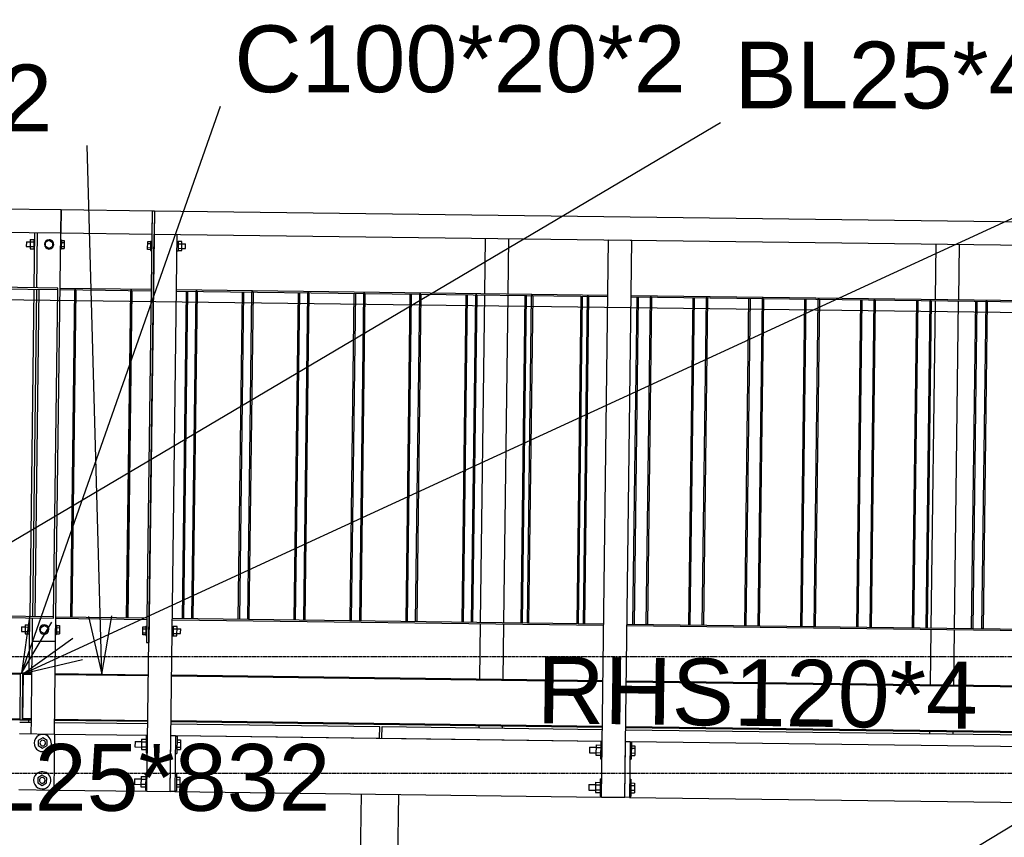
# Model space of a CAD drawing. Header units: millimetres. Extents: x -32861 to 254386, y 0 to 15445.
# Tile 19 of 67: x 120087 to 122199, y 9737 to 11491. Entities that reach past the tile are written whole.
import ezdxf

# ---------------------------------------------------------------- set-up
doc = ezdxf.new("R2010")
doc.units = ezdxf.units.MM
doc.linetypes.add('DXK_LINE_DOT3', pattern=[5.9187, 2.979, -0.9799, 0.9799, -0.9799])
doc.styles.add('Arial', font='ARIAL.TTF', dxfattribs={"height": 0.2})

# ---------------------------------------------------------------- blocks, each defined once
blk = doc.blocks.new('Bolt-53140 - 19489')
at = {"color": 7}
for p, q in [((120350.9, 10171.4), (120351.1, 10188.7)), ((120351.1, 10188.7), (120357.5, 10188.7)), ((120351.1, 10184.4), (120357.5, 10184.3)), ((120357.5, 10190), (120357.3, 10170)), ((120357.5, 10190), (120359.5, 10190)), ((120414.5, 10189.3), (120416.5, 10189.2)), ((120416.5, 10189.2), (120416.3, 10169.3)), ((120424.5, 10189), (120416.5, 10189.1)), ((120416.5, 10184.2), (120424.5, 10184.1)), ((120424.3, 10169.3), (120424.5, 10189)), ((120424.5, 10184.1), (120432.5, 10184)), ((120432.3, 10174.7), (120432.5, 10184)), ((120357.3, 10171.3), (120350.9, 10171.4)), ((120351, 10175.8), (120357.4, 10175.7)), ((120357.3, 10170), (120359.3, 10170)), ((120414.3, 10169.3), (120416.3, 10169.3)), ((120416.3, 10174.3), (120424.3, 10174.2)), ((120416.3, 10169.4), (120424.3, 10169.3)), ((120424.3, 10174.1), (120432.3, 10174)), ((120432.3, 10174), (120432.3, 10174.7))]:
    blk.add_line(p, q, dxfattribs=at)
blk = doc.blocks.new('Part-53238 - 19489')
at = {"color": 7}
for p, q in [((120556, 10205), (120564.9, 10906.9)), ((120559, 10204.9), (120567.9, 10906.9))]:
    blk.add_line(p, q, dxfattribs=at)
blk = doc.blocks.new('Part-19653 - 19489')
at = {"color": 7}
for p, q in [((120864.1, 9949.5), (120864.4, 9974.5)), ((120864.4, 9974.5), (121336.8, 9968.5)), ((120864.1, 9949.5), (121336.5, 9943.5)), ((121386.8, 9967.9), (122311.7, 9956.1)), ((122361.7, 9955.5), (122469.3, 9954.1)), ((122469, 9929.1), (122469.3, 9954.1)), ((121396.5, 9942.8), (122311.4, 9931.1)), ((122371.4, 9930.4), (122469, 9929.1))]:
    blk.add_line(p, q, dxfattribs=at)
blk = doc.blocks.new('Part-54266 - 19489')
at = {"color": 7}
for p, q in [((120324.6, 10910), (120315.7, 10208)), ((120327.6, 10909.9), (120318.7, 10208)), ((120327.6, 10909.9), (120324.6, 10910)), ((120318.7, 10208), (120315.7, 10208))]:
    blk.add_line(p, q, dxfattribs=at)
blk = doc.blocks.new('Part-53230 - 19489')
at = {"color": 7}
for p, q in [((121522.6, 10192.7), (121531.5, 10894.6)), ((121525.6, 10192.6), (121534.5, 10894.6))]:
    blk.add_line(p, q, dxfattribs=at)
blk = doc.blocks.new('Part-53237 - 19489')
at = {"color": 7}
for p, q in [((120676, 10203.5), (120684.9, 10905.4)), ((120679, 10203.4), (120687.9, 10905.4))]:
    blk.add_line(p, q, dxfattribs=at)
blk = doc.blocks.new('Part-54209 - 19489')
at = {"color": 7}
for p, q in [((119931, 11086.5), (119930.4, 11036.5)), ((119931, 11086.5), (120176, 11083.4)), ((120176, 11083.4), (120175.3, 11033.4)), ((119930.4, 11036.5), (120175.3, 11033.4))]:
    blk.add_line(p, q, dxfattribs=at)
blk = doc.blocks.new('Part-19684 - 19489')
at = {"color": 7}
for p, q in [((119254.3, 9970), (119254.6, 9995)), ((119254.6, 9995), (119255.1, 9995)), ((120087, 9984.4), (120112, 9984.1)), ((120162, 9983.5), (120361.9, 9980.9)), ((120411.9, 9980.3), (120859.4, 9974.6)), ((120859.1, 9949.6), (120859.4, 9974.6)), ((120161.7, 9958.5), (120361.6, 9955.9)), ((120421.6, 9955.2), (120859.1, 9949.6))]:
    blk.add_line(p, q, dxfattribs=at)
blk = doc.blocks.new('Part-53231 - 19489')
at = {"color": 7}
for p, q in [((121402.6, 10194.2), (121411.5, 10896.2)), ((121405.6, 10194.2), (121414.5, 10896.1))]:
    blk.add_line(p, q, dxfattribs=at)
blk = doc.blocks.new('Part-53225 - 19489')
at = {"color": 7}
for p, q in [((122129.2, 10185), (122138.2, 10886.9)), ((122132.2, 10184.9), (122141.2, 10886.9))]:
    blk.add_line(p, q, dxfattribs=at)
blk = doc.blocks.new('Part-21098 - 19489')
at = {"color": 7}
for p, q in [((119291.1, 9837), (119291.2, 9848.5)), ((119424.2, 9846.8), (119291.2, 9848.5)), ((120808.1, 8962.7), (119424.2, 9846.8)), ((119291.1, 9837), (120674.9, 8952.9)), ((120807.9, 8951.2), (120808.1, 8962.7)), ((120674.9, 8952.9), (120807.9, 8951.2))]:
    blk.add_line(p, q, dxfattribs=at)
blk = doc.blocks.new('Part-54182 - 19489')
at = {"color": 7}
for p, q in [((119928.8, 10915), (120168.8, 10912)), ((120168.8, 10915), (119928.9, 10918)), ((120168.8, 10912), (120168.8, 10915))]:
    blk.add_line(p, q, dxfattribs=at)
blk = doc.blocks.new('Part-53239 - 19489')
at = {"color": 7}
for p, q in [((120436, 10206.5), (120444.9, 10908.4)), ((120439, 10206.5), (120447.9, 10908.4))]:
    blk.add_line(p, q, dxfattribs=at)
blk = doc.blocks.new('Part-54278 - 19489')
at = {"color": 7}
for p, q in [((120176, 11083.4), (120370.9, 11080.9)), ((120370.9, 11080.9), (120370.2, 11030.9)), ((120175.3, 11033.4), (120370.2, 11030.9))]:
    blk.add_line(p, q, dxfattribs=at)
blk = doc.blocks.new('Part-54265 - 19489')
at = {"color": 7}
for p, q in [((120204.6, 10911.5), (120195.7, 10209.6)), ((120207.6, 10911.5), (120198.7, 10209.5)), ((120207.6, 10911.5), (120204.6, 10911.5)), ((120198.7, 10209.5), (120195.7, 10209.6))]:
    blk.add_line(p, q, dxfattribs=at)
blk = doc.blocks.new('Part-53881 - 19489')
at = {"color": 7}
for p, q in [((120093.3, 10089.3), (120092.1, 9989.4)), ((120113.3, 10089.1), (120093.3, 10089.3)), ((120094.1, 9991.3), (120095.3, 10087.3)), ((120095.3, 10087.3), (120113.3, 10087.1)), ((120113.3, 10087.1), (120113.3, 10089.1)), ((120112.1, 9991.1), (120094.1, 9991.3)), ((120112.1, 9989.1), (120112.1, 9991.1)), ((120092.1, 9989.4), (120112.1, 9989.1))]:
    blk.add_line(p, q, dxfattribs=at)
blk = doc.blocks.new('Part-53151 - 19489')
at = {"color": 7}
for p, q in [((120118.1, 10915.6), (120119.6, 11034.1)), ((120109.2, 10210.7), (120118.1, 10912.6)), ((120107.6, 10089.2), (120109.1, 10207.7)), ((120106.3, 9984.2), (120106.3, 9989.2))]:
    blk.add_line(p, q, dxfattribs=at)
blk = doc.blocks.new('Part-20259 - 19489')
at = {"color": 7}
for p, q in [((120161.7, 9958.5), (120361.6, 9955.9)), ((120421.6, 9955.2), (121336.5, 9943.5)), ((121396.5, 9942.8), (122311.4, 9931.1)), ((120160.2, 9838.5), (120360, 9835.9)), ((120420, 9835.2), (121335, 9823.5)), ((121395, 9822.8), (122309.9, 9811.1))]:
    blk.add_line(p, q, dxfattribs=at)
blk = doc.blocks.new('GridLine-21671 - 19489')
at = {"color": 6, "linetype": 'DXK_LINE_DOT3'}
blk.add_line((107475.6, 10125), (131043.5, 10125), dxfattribs=at)
blk = doc.blocks.new('Part-53054 - 19489')
at = {"color": 7}
for p, q in [((120360, 9835.9), (120375.2, 11030.8)), ((120375.2, 11030.8), (120425.2, 11030.2)), ((120410, 9835.3), (120425.2, 11030.2)), ((120360, 9835.9), (120410, 9835.3))]:
    blk.add_line(p, q, dxfattribs=at)
blk = doc.blocks.new('Part-54264 - 19489')
at = {"color": 7}
for p, q in [((120164.8, 10206.9), (120359.7, 10204.5)), ((120164.9, 10209.9), (120359.8, 10207.5))]:
    blk.add_line(p, q, dxfattribs=at)
blk = doc.blocks.new('Part-53090 - 19489')
at = {"color": 7}
for p, q in [((120704.6, 10905.1), (120695.7, 10203.2)), ((120707.6, 10905.1), (120698.7, 10203.2)), ((120707.6, 10905.1), (120704.6, 10905.1)), ((120698.7, 10203.2), (120695.7, 10203.2))]:
    blk.add_line(p, q, dxfattribs=at)
blk = doc.blocks.new('Part-20450 - 19489')
at = {"color": 7}
for p, q in [((120808.9, 8950.2), (120820.1, 9830.1)), ((120888.9, 8949.1), (120900.1, 9829.1))]:
    blk.add_line(p, q, dxfattribs=at)
blk = doc.blocks.new('Part-53091 - 19489')
at = {"color": 7}
for p, q in [((120824.6, 10903.6), (120815.7, 10201.7)), ((120827.6, 10903.6), (120818.7, 10201.6)), ((120827.6, 10903.6), (120824.6, 10903.6)), ((120818.7, 10201.6), (120815.7, 10201.7))]:
    blk.add_line(p, q, dxfattribs=at)
blk = doc.blocks.new('Part-21104 - 19489')
at = {"color": 7}
for p, q in [((122295.9, 9810.3), (120890.1, 8961.7)), ((122429, 9808.6), (122295.9, 9810.3)), ((122428.8, 9797.1), (122429, 9808.6)), ((121022.9, 8948.4), (122428.8, 9797.1)), ((120890.1, 8961.7), (120889.9, 8950.1)), ((120889.9, 8950.1), (121022.9, 8948.4))]:
    blk.add_line(p, q, dxfattribs=at)
blk = doc.blocks.new('Part-53093 - 19489')
at = {"color": 7}
for p, q in [((121064.6, 10900.6), (121055.7, 10198.6)), ((121067.6, 10900.5), (121058.7, 10198.6)), ((121067.6, 10900.5), (121064.6, 10900.6)), ((121058.7, 10198.6), (121055.7, 10198.6))]:
    blk.add_line(p, q, dxfattribs=at)
blk = doc.blocks.new('Part-53094 - 19489')
at = {"color": 7}
for p, q in [((121184.6, 10899), (121175.6, 10197.1)), ((121187.6, 10899), (121184.6, 10899)), ((121187.6, 10899), (121178.6, 10197.1)), ((121178.6, 10197.1), (121175.6, 10197.1))]:
    blk.add_line(p, q, dxfattribs=at)
blk = doc.blocks.new('Part-53139 - 19489')
at = {"color": 7}
for p, q in [((120370.9, 11080.9), (120359.1, 10155)), ((120375.9, 11080.8), (120364.1, 10154.9)), ((120370.9, 11080.9), (120375.9, 11080.8)), ((120359.1, 10155), (120364.1, 10154.9))]:
    blk.add_line(p, q, dxfattribs=at)
blk = doc.blocks.new('Part-53055 - 19489')
at = {"color": 7}
for p, q in [((121335, 9823.5), (121350.1, 11018.4)), ((121350.1, 11018.4), (121400.1, 11017.8)), ((121385, 9822.9), (121400.1, 11017.8)), ((121335, 9823.5), (121385, 9822.9))]:
    blk.add_line(p, q, dxfattribs=at)
blk = doc.blocks.new('Part-53227 - 19489')
at = {"color": 7}
for p, q in [((121882.6, 10188.1), (121891.5, 10890.1)), ((121885.6, 10188.1), (121894.5, 10890))]:
    blk.add_line(p, q, dxfattribs=at)
blk = doc.blocks.new('Part-54306 - 19489')
at = {"color": 7}
for p, q in [((120123.8, 10915.5), (120125.4, 11034)), ((120164.2, 10157.5), (120175.3, 11033.4)), ((120114.9, 10210.6), (120123.8, 10912.5)), ((120114.2, 10158.1), (120114.8, 10207.6)), ((120114.2, 10158.1), (120164.2, 10157.5))]:
    blk.add_line(p, q, dxfattribs=at)
blk = doc.blocks.new('Part-53076 - 19489')
at = {"color": 7}
for p, q in [((120414.7, 10203.8), (121339.6, 10192)), ((120414.8, 10206.8), (121339.7, 10195))]:
    blk.add_line(p, q, dxfattribs=at)
blk = doc.blocks.new('Part-53138 - 19489')
at = {"color": 7}
for p, q in [((120375.9, 11080.8), (120375.2, 11030.8)), ((120375.9, 11080.8), (124325.5, 11030.6)), ((120375.2, 11030.8), (124324.9, 10980.6))]:
    blk.add_line(p, q, dxfattribs=at)
blk = doc.blocks.new('Part-53064 - 19489')
at = {"color": 7}
for p, q in [((120410, 9835.3), (120411.6, 9955.3)), ((120411.6, 9955.3), (120421.6, 9955.2)), ((120421.6, 9955.2), (120420, 9835.2)), ((120420, 9835.2), (120410, 9835.3))]:
    blk.add_line(p, q, dxfattribs=at)
blk = doc.blocks.new('GridLine-21668 - 19489')
at = {"color": 6, "linetype": 'DXK_LINE_DOT3'}
blk.add_line((107475.6, 9875), (131044, 9875), dxfattribs=at)
blk = doc.blocks.new('Bolt-53065 - 19489')
at = {"color": 7}
for p, q in [((120358.5, 9955), (120358.1, 9918)), ((120358.5, 9955), (120361.5, 9954.9)), ((120421.5, 9954.2), (120424.5, 9954.1)), ((120424.5, 9954.1), (120424.1, 9917.1)), ((120334.4, 9942), (120334.2, 9930.8)), ((120334.2, 9930.8), (120348.2, 9930.6)), ((120334.4, 9942.8), (120334.4, 9942)), ((120334.4, 9942.8), (120348.4, 9942.6)), ((120348.5, 9947.6), (120348.2, 9925.6)), ((120348.2, 9931.1), (120358.2, 9931)), ((120348.4, 9942.1), (120358.4, 9941.9)), ((120348.5, 9947.6), (120358.5, 9947.4)), ((120424.2, 9930.4), (120431.7, 9930.3)), ((120424.4, 9946), (120431.9, 9945.9)), ((120424.4, 9940.8), (120431.9, 9940.7)), ((120431.9, 9945.9), (120431.7, 9925.1)), ((120348.2, 9925.6), (120358.2, 9925.5)), ((120358.1, 9918), (120361.1, 9917.9)), ((120421.1, 9917.2), (120424.1, 9917.1)), ((120424.2, 9925.2), (120431.7, 9925.1)), ((120347.4, 9867.6), (120347.2, 9845.6)), ((120347.4, 9867.6), (120357.4, 9867.4)), ((120357.5, 9875), (120357.1, 9838)), ((120357.5, 9875), (120360.5, 9874.9)), ((120420.5, 9874.2), (120423.5, 9874.1)), ((120423.5, 9874.1), (120423.1, 9837.1)), ((120423.4, 9866), (120430.9, 9865.9)), ((120430.9, 9865.9), (120430.7, 9845.1)), ((120333.4, 9862), (120333.2, 9850.8)), ((120333.2, 9850.8), (120347.2, 9850.6)), ((120333.4, 9862.8), (120333.4, 9862)), ((120333.4, 9862.8), (120347.4, 9862.6)), ((120347.2, 9851.1), (120357.2, 9851)), ((120347.2, 9845.6), (120357.2, 9845.5)), ((120347.4, 9862.1), (120357.4, 9862)), ((120423.2, 9850.4), (120430.7, 9850.3)), ((120423.2, 9845.2), (120430.7, 9845.1)), ((120423.4, 9860.8), (120430.9, 9860.7)), ((120357.1, 9838), (120360.1, 9837.9)), ((120420.1, 9837.2), (120423.1, 9837.1))]:
    blk.add_line(p, q, dxfattribs=at)
blk = doc.blocks.new('Part-53067 - 19489')
at = {"color": 7}
for p, q in [((121385, 9822.9), (121386.5, 9942.9)), ((121386.5, 9942.9), (121396.5, 9942.8)), ((121396.5, 9942.8), (121395, 9822.8)), ((121395, 9822.8), (121385, 9822.9))]:
    blk.add_line(p, q, dxfattribs=at)
blk = doc.blocks.new('Bolt-53068 - 19489')
at = {"color": 7}
for p, q in [((121309.3, 9929.6), (121309.2, 9918.4)), ((121309.3, 9930.4), (121309.3, 9929.6)), ((121309.3, 9930.4), (121323.3, 9930.2)), ((121323.4, 9935.2), (121323.1, 9913.2)), ((121323.3, 9929.7), (121333.3, 9929.6)), ((121323.4, 9935.2), (121333.4, 9935)), ((121333.5, 9942.6), (121333, 9905.6)), ((121333.5, 9942.6), (121336.5, 9942.5)), ((121396.5, 9941.8), (121399.5, 9941.7)), ((121399.5, 9941.7), (121399, 9904.7)), ((121399.3, 9928.4), (121406.8, 9928.3)), ((121399.4, 9933.6), (121406.9, 9933.5)), ((121406.9, 9933.5), (121406.6, 9912.7)), ((121309.2, 9918.4), (121323.2, 9918.2)), ((121323.1, 9913.2), (121333.1, 9913.1)), ((121323.2, 9918.7), (121333.2, 9918.6)), ((121399.1, 9912.8), (121406.6, 9912.7)), ((121399.2, 9918), (121406.7, 9917.9)), ((121333, 9905.6), (121336, 9905.5)), ((121396, 9904.8), (121399, 9904.7)), ((121308.3, 9849.6), (121308.1, 9838.4)), ((121308.3, 9850.4), (121308.3, 9849.6)), ((121308.3, 9850.4), (121322.3, 9850.2)), ((121322.4, 9855.2), (121322.1, 9833.2)), ((121322.3, 9849.7), (121332.3, 9849.6)), ((121322.4, 9855.2), (121332.4, 9855)), ((121332.5, 9862.6), (121332, 9825.6)), ((121332.5, 9862.6), (121335.5, 9862.5)), ((121395.4, 9861.8), (121398.4, 9861.7)), ((121398.4, 9861.7), (121398, 9824.7)), ((121398.3, 9853.6), (121405.8, 9853.5)), ((121398.3, 9848.4), (121405.8, 9848.3)), ((121405.8, 9853.5), (121405.6, 9832.8)), ((121308.1, 9838.4), (121322.1, 9838.2)), ((121322.1, 9838.7), (121332.1, 9838.6)), ((121322.1, 9833.2), (121332.1, 9833.1)), ((121332, 9825.6), (121335, 9825.5)), ((121395, 9824.8), (121398, 9824.7)), ((121398.1, 9838), (121405.6, 9837.9)), ((121398.1, 9832.8), (121405.6, 9832.8))]:
    blk.add_line(p, q, dxfattribs=at)
blk = doc.blocks.new('Part-53089 - 19489')
at = {"color": 7}
for p, q in [((120584.6, 10906.7), (120575.7, 10204.7)), ((120587.6, 10906.6), (120578.7, 10204.7)), ((120587.6, 10906.6), (120584.6, 10906.7)), ((120578.7, 10204.7), (120575.7, 10204.7))]:
    blk.add_line(p, q, dxfattribs=at)
blk = doc.blocks.new('Part-53092 - 19489')
at = {"color": 7}
for p, q in [((120944.6, 10902.1), (120935.7, 10200.1)), ((120947.6, 10902.1), (120938.7, 10200.1)), ((120947.6, 10902.1), (120944.6, 10902.1)), ((120938.7, 10200.1), (120935.7, 10200.1))]:
    blk.add_line(p, q, dxfattribs=at)
blk = doc.blocks.new('Part-53095 - 19489')
at = {"color": 7}
for p, q in [((121304.6, 10897.5), (121295.6, 10195.6)), ((121307.6, 10897.5), (121298.6, 10195.5)), ((121307.6, 10897.5), (121304.6, 10897.5)), ((121298.6, 10195.5), (121295.6, 10195.6))]:
    blk.add_line(p, q, dxfattribs=at)
blk = doc.blocks.new('Part-53099 - 19489')
at = {"color": 7}
for p, q in [((120423.7, 10911.7), (121348.6, 10900)), ((120423.7, 10908.7), (121348.6, 10897))]:
    blk.add_line(p, q, dxfattribs=at)
blk = doc.blocks.new('Bolt-53141 - 19489')
at = {"color": 7}
for p, q in [((120361.4, 10997.4), (120361.6, 11014.7)), ((120361.6, 11014.7), (120368, 11014.6)), ((120361.6, 11010.3), (120368, 11010.3)), ((120368, 11015.9), (120367.8, 10995.9)), ((120368, 11015.9), (120370, 11015.9)), ((120425, 11015.2), (120427, 11015.2)), ((120427, 11015.2), (120426.8, 10995.2)), ((120435, 11014.9), (120427, 11015)), ((120427, 11010.1), (120435, 11010)), ((120434.8, 10995.3), (120435, 11014.9)), ((120435, 11010.1), (120443, 11010)), ((120442.8, 11000.6), (120443, 11010)), ((120367.8, 10997.3), (120361.4, 10997.4)), ((120361.5, 11001.7), (120367.9, 11001.6)), ((120367.8, 10995.9), (120369.8, 10995.9)), ((120424.8, 10995.2), (120426.8, 10995.2)), ((120426.8, 11000.3), (120434.8, 11000.2)), ((120426.8, 10995.4), (120434.8, 10995.3)), ((120434.8, 11000.1), (120442.8, 11000)), ((120442.8, 11000), (120442.8, 11000.6))]:
    blk.add_line(p, q, dxfattribs=at)
blk = doc.blocks.new('Part-53149 - 19489')
at = {"color": 7}
for p, q in [((122051.4, 10891), (122052.9, 11009.5)), ((122101.4, 10890.4), (122102.9, 11008.9)), ((122042.4, 10186.1), (122051.3, 10888)), ((122092.4, 10185.4), (122101.3, 10887.4)), ((122040.8, 10064.6), (122042.4, 10183.1)), ((122090.8, 10064), (122092.4, 10182.4)), ((122039.5, 9959.6), (122039.6, 9964.6)), ((122089.5, 9959), (122089.6, 9964))]:
    blk.add_line(p, q, dxfattribs=at)
blk = doc.blocks.new('Part-53150 - 19489')
at = {"color": 7}
for p, q in [((121084.7, 10903.3), (121086.2, 11021.8)), ((121134.7, 10902.7), (121136.2, 11021.2)), ((121075.8, 10198.4), (121084.7, 10900.3)), ((121125.8, 10197.7), (121134.7, 10899.7)), ((121074.2, 10076.9), (121075.7, 10195.4)), ((121124.2, 10076.2), (121125.7, 10194.7)), ((121072.9, 9971.9), (121073, 9976.9)), ((121122.9, 9971.3), (121123, 9976.3))]:
    blk.add_line(p, q, dxfattribs=at)
blk = doc.blocks.new('Part-53226 - 19489')
at = {"color": 7}
for p, q in [((122002.5, 10186.6), (122011.5, 10888.5)), ((122005.5, 10186.5), (122014.5, 10888.5))]:
    blk.add_line(p, q, dxfattribs=at)
blk = doc.blocks.new('Part-53228 - 19489')
at = {"color": 7}
for p, q in [((121762.6, 10189.6), (121771.5, 10891.6)), ((121765.6, 10189.6), (121774.5, 10891.5))]:
    blk.add_line(p, q, dxfattribs=at)
blk = doc.blocks.new('Part-53229 - 19489')
at = {"color": 7}
for p, q in [((121642.6, 10191.2), (121651.5, 10893.1)), ((121645.6, 10191.1), (121654.5, 10893.1))]:
    blk.add_line(p, q, dxfattribs=at)
blk = doc.blocks.new('Part-53890 - 19489')
at = {"color": 7}
for p, q in [((121679.5, 10892.7), (121670.6, 10190.8)), ((121682.5, 10892.7), (121673.6, 10190.8)), ((121682.5, 10892.7), (121679.5, 10892.7)), ((121673.6, 10190.8), (121670.6, 10190.8))]:
    blk.add_line(p, q, dxfattribs=at)
blk = doc.blocks.new('Part-53232 - 19489')
at = {"color": 7}
for p, q in [((121282.6, 10195.7), (121291.5, 10897.7)), ((121285.6, 10195.7), (121294.5, 10897.6))]:
    blk.add_line(p, q, dxfattribs=at)
blk = doc.blocks.new('Part-53233 - 19489')
at = {"color": 7}
for p, q in [((121162.6, 10197.3), (121171.5, 10899.2)), ((121165.6, 10197.2), (121174.5, 10899.2))]:
    blk.add_line(p, q, dxfattribs=at)
blk = doc.blocks.new('Part-53234 - 19489')
at = {"color": 7}
for p, q in [((121035.9, 10198.9), (121044.9, 10900.8)), ((121038.9, 10198.8), (121047.9, 10900.8))]:
    blk.add_line(p, q, dxfattribs=at)
blk = doc.blocks.new('Part-53235 - 19489')
at = {"color": 7}
for p, q in [((120915.9, 10200.4), (120924.9, 10902.3)), ((120918.9, 10200.4), (120927.9, 10902.3))]:
    blk.add_line(p, q, dxfattribs=at)
blk = doc.blocks.new('Part-53236 - 19489')
at = {"color": 7}
for p, q in [((120796, 10201.9), (120804.9, 10903.9)), ((120799, 10201.9), (120807.9, 10903.8))]:
    blk.add_line(p, q, dxfattribs=at)
blk = doc.blocks.new('Part-53240 - 19489')
at = {"color": 7}
blk.add_line((120319, 10208), (120327.9, 10909.9), dxfattribs=at)
blk = doc.blocks.new('Part-53241 - 19489')
at = {"color": 7}
blk.add_line((120199, 10209.5), (120207.9, 10911.5), dxfattribs=at)
blk = doc.blocks.new('Bolt-53504 - 19489')
at = {"color": 7}
for p, q in [((120090.9, 10187.7), (120090.7, 10178.4)), ((120090.9, 10188.4), (120090.9, 10187.7)), ((120090.9, 10188.4), (120098.9, 10188.3)), ((120098.9, 10193.1), (120098.7, 10173.5)), ((120098.9, 10193.1), (120106.9, 10193)), ((120098.9, 10188.2), (120106.9, 10188.1)), ((120106.9, 10193.2), (120106.7, 10173.2)), ((120106.9, 10193.2), (120108.9, 10193.2)), ((120164.7, 10192.5), (120165.9, 10192.4)), ((120165.9, 10192.4), (120165.7, 10172.4)), ((120165.9, 10191.1), (120172.3, 10191)), ((120165.9, 10186.8), (120172.3, 10186.7)), ((120172.3, 10191), (120172.1, 10173.7)), ((120090.7, 10178.4), (120098.7, 10178.3)), ((120098.7, 10178.4), (120106.7, 10178.3)), ((120098.7, 10173.5), (120106.7, 10173.4)), ((120106.7, 10173.2), (120108.7, 10173.2)), ((120164.4, 10172.5), (120165.7, 10172.4)), ((120165.7, 10173.8), (120172.1, 10173.7)), ((120165.8, 10178.1), (120172.1, 10178))]:
    blk.add_line(p, q, dxfattribs=at)
blk = doc.blocks.new('Bolt-53505 - 19489')
at = {"color": 7}
for p, q in [((120101.4, 11013.7), (120101.2, 11004.3)), ((120101.4, 11014.3), (120101.4, 11013.7)), ((120101.4, 11014.3), (120109.4, 11014.2)), ((120109.4, 11019), (120109.2, 10999.4)), ((120109.4, 11019), (120117.4, 11018.9)), ((120109.4, 11014.1), (120117.4, 11014)), ((120117.4, 11019.1), (120117.2, 10999.1)), ((120117.4, 11019.1), (120119.4, 11019.1)), ((120175.2, 11018.4), (120176.4, 11018.4)), ((120176.4, 11018.4), (120176.2, 10998.4)), ((120176.4, 11017), (120182.8, 11016.9)), ((120176.4, 11012.7), (120182.8, 11012.6)), ((120182.8, 11016.9), (120182.6, 10999.6)), ((120101.2, 11004.3), (120109.2, 11004.2)), ((120109.2, 11004.3), (120117.2, 11004.2)), ((120109.2, 10999.4), (120117.2, 10999.3)), ((120117.2, 10999.1), (120119.2, 10999.1)), ((120174.9, 10998.4), (120176.2, 10998.4)), ((120176.2, 10999.7), (120182.6, 10999.6)), ((120176.3, 11004), (120182.7, 11004))]:
    blk.add_line(p, q, dxfattribs=at)
blk = doc.blocks.new('Part-53888 - 19489')
at = {"color": 7}
for p, q in [((121389.6, 10191.4), (122314.6, 10179.6)), ((121389.7, 10194.4), (122314.6, 10182.6))]:
    blk.add_line(p, q, dxfattribs=at)
blk = doc.blocks.new('Part-53892 - 19489')
at = {"color": 7}
for p, q in [((121919.5, 10889.7), (121910.6, 10187.8)), ((121922.5, 10889.7), (121913.6, 10187.7)), ((121922.5, 10889.7), (121919.5, 10889.7)), ((121913.6, 10187.7), (121910.6, 10187.8))]:
    blk.add_line(p, q, dxfattribs=at)
blk = doc.blocks.new('Part-53852 - 19489')
at = {"color": 7}
for p, q in [((120113.3, 10089.1), (120114.2, 10158.1)), ((120161.7, 9958.5), (120164.2, 10157.5)), ((120112.1, 9991.1), (120113.3, 10087.1)), ((120111.7, 9959.1), (120112.1, 9989.1))]:
    blk.add_line(p, q, dxfattribs=at)
blk = doc.blocks.new('Part-53697 - 19489')
at = {"color": 7}
for p, q in [((120088.3, 10089.4), (120093.2, 10089.4)), ((120087.1, 9989.4), (120092, 9989.4))]:
    blk.add_line(p, q, dxfattribs=at)
blk = doc.blocks.new('Part-53699 - 19489')
at = {"color": 7}
for p, q in [((120093.2, 10089.4), (120092, 9989.4)), ((120093.2, 10089.4), (120093.3, 10089.3)), ((120163.3, 10088.5), (120363.2, 10085.9)), ((120163.3, 10086.5), (120363.2, 10083.9)), ((120413.2, 10085.3), (121338.1, 10073.5)), ((120413.2, 10083.3), (121338.1, 10071.5)), ((121388.1, 10072.9), (122313.1, 10061.1)), ((121388.1, 10070.9), (122313, 10059.1)), ((120092, 9989.4), (120092.1, 9989.4)), ((120162.1, 9990.5), (120362, 9987.9)), ((120162.1, 9988.5), (120361.9, 9985.9)), ((120411.9, 9985.3), (121336.9, 9973.5)), ((120412, 9987.3), (121336.9, 9975.5)), ((121386.9, 9974.9), (122311.8, 9963.1)), ((121386.9, 9972.9), (122311.8, 9961.1))]:
    blk.add_line(p, q, dxfattribs=at)
blk = doc.blocks.new('Part-53779 - 19489')
at = {"color": 7}
for p, q in [((120159.9, 10210), (119919.9, 10213.1)), ((119919.9, 10210.1), (120159.8, 10207)), ((120159.8, 10207), (120159.9, 10210))]:
    blk.add_line(p, q, dxfattribs=at)
blk = doc.blocks.new('Part-53857 - 19489')
at = {"color": 7}
blk.add_line((120175.3, 11033.4), (120176, 11083.4), dxfattribs=at)
blk = doc.blocks.new('Part-53858 - 19489')
at = {"color": 7}
blk.add_line((120159.8, 10207), (120159.9, 10210), dxfattribs=at)
blk = doc.blocks.new('Part-53884 - 19489')
at = {"color": 7}
for p, q in [((120464.6, 10908.2), (120455.7, 10206.3)), ((120467.6, 10908.2), (120458.7, 10206.2)), ((120467.6, 10908.2), (120464.6, 10908.2)), ((120458.7, 10206.2), (120455.7, 10206.3))]:
    blk.add_line(p, q, dxfattribs=at)
blk = doc.blocks.new('Part-53889 - 19489')
at = {"color": 7}
for p, q in [((121559.5, 10894.3), (121550.6, 10192.3)), ((121562.5, 10894.2), (121553.6, 10192.3)), ((121562.5, 10894.2), (121559.5, 10894.3)), ((121553.6, 10192.3), (121550.6, 10192.3))]:
    blk.add_line(p, q, dxfattribs=at)
blk = doc.blocks.new('Part-53891 - 19489')
at = {"color": 7}
for p, q in [((121799.5, 10891.2), (121790.6, 10189.3)), ((121802.5, 10891.2), (121793.6, 10189.2)), ((121802.5, 10891.2), (121799.5, 10891.2)), ((121793.6, 10189.2), (121790.6, 10189.3))]:
    blk.add_line(p, q, dxfattribs=at)
blk = doc.blocks.new('Part-53893 - 19489')
at = {"color": 7}
for p, q in [((122039.5, 10888.2), (122030.6, 10186.2)), ((122042.5, 10888.1), (122033.6, 10186.2)), ((122042.5, 10888.1), (122039.5, 10888.2)), ((122033.6, 10186.2), (122030.6, 10186.2))]:
    blk.add_line(p, q, dxfattribs=at)
blk = doc.blocks.new('Part-53894 - 19489')
at = {"color": 7}
for p, q in [((122159.5, 10886.6), (122150.6, 10184.7)), ((122162.5, 10886.6), (122153.6, 10184.7)), ((122162.5, 10886.6), (122159.5, 10886.6)), ((122153.6, 10184.7), (122150.6, 10184.7))]:
    blk.add_line(p, q, dxfattribs=at)
blk = doc.blocks.new('Part-53896 - 19489')
at = {"color": 7}
for p, q in [((121398.6, 10899.3), (122323.6, 10887.6)), ((121398.6, 10896.3), (122323.5, 10884.6))]:
    blk.add_line(p, q, dxfattribs=at)
blk = doc.blocks.new('Part-53897 - 19489')
at = {"color": 7}
for p, q in [((121439.5, 10895.8), (121430.6, 10193.9)), ((121442.5, 10895.8), (121433.6, 10193.8)), ((121442.5, 10895.8), (121439.5, 10895.8)), ((121433.6, 10193.8), (121430.6, 10193.9))]:
    blk.add_line(p, q, dxfattribs=at)
blk = doc.blocks.new('Part-54224 - 19489')
at = {"color": 7}
for p, q in [((120086.7, 9959.4), (120161.7, 9958.5)), ((120161.7, 9958.5), (120160.2, 9838.5)), ((120085.2, 9839.4), (120160.2, 9838.5))]:
    blk.add_line(p, q, dxfattribs=at)
blk = doc.blocks.new('Bolt-54225 - 19489')
at = {"color": 7}
for p, q in [((120136.6, 9950.3), (120127, 9944.9)), ((120146, 9944.6), (120136.6, 9950.3)), ((120127, 9944.9), (120126.9, 9933.9)), ((120126.9, 9933.9), (120136.3, 9928.3)), ((120136.3, 9928.3), (120145.9, 9933.7)), ((120145.9, 9933.7), (120146, 9944.6)), ((120126, 9864.9), (120125.8, 9853.9)), ((120135.5, 9870.3), (120126, 9864.9)), ((120145, 9864.7), (120135.5, 9870.3)), ((120144.8, 9853.7), (120145, 9864.7)), ((120125.8, 9853.9), (120135.3, 9848.3)), ((120135.3, 9848.3), (120144.8, 9853.7))]:
    blk.add_line(p, q, dxfattribs=at)
for centre, radius, start, end in [((120136.5, 9939.3), 18.5, 119.2429, 299.2429), ((120136.5, 9939.3), 18.5, 299.2429, 119.2429), ((120136.5, 9939.3), 6, 119.2429, 299.2429), ((120136.5, 9939.3), 6, 299.2429, 119.2429), ((120135.4, 9859.3), 18.5, 119.2429, 299.2429), ((120135.4, 9859.3), 18.5, 299.2429, 119.2429), ((120135.4, 9859.3), 6, 119.2429, 299.2429), ((120135.4, 9859.3), 6, 299.2429, 119.2429)]:
    blk.add_arc(centre, radius, start, end, dxfattribs=at)
blk = doc.blocks.new('Part-54226 - 19489')
at = {"color": 7}
blk.add_line((120168.8, 10912), (120168.8, 10915), dxfattribs=at)
blk = doc.blocks.new('Part-54250 - 19489')
at = {"color": 7}
for p, q in [((120119.9, 10210.5), (120128.8, 10912.5)), ((120159.9, 10210), (120168.8, 10912))]:
    blk.add_line(p, q, dxfattribs=at)
blk = doc.blocks.new('Part-54267 - 19489')
at = {"color": 7}
for p, q in [((120173.8, 10914.9), (120368.7, 10912.4)), ((120173.8, 10911.9), (120368.7, 10909.4))]:
    blk.add_line(p, q, dxfattribs=at)
blk = doc.blocks.new('Bolt-54307 - 19489')
at = {"color": 7}
for p, q in [((120132, 10178.5), (120132.1, 10187.2)), ((120132.1, 10187.2), (120139.6, 10191.4)), ((120139.6, 10191.4), (120147.1, 10187)), ((120147.1, 10187), (120147, 10178.3)), ((120139.4, 10174.1), (120132, 10178.5)), ((120147, 10178.3), (120139.4, 10174.1))]:
    blk.add_line(p, q, dxfattribs=at)
for start, end in [(89.2716, 269.2716), (269.2716, 89.2716)]:
    blk.add_arc((120139.5, 10182.8), 10, start, end, dxfattribs=at)
blk = doc.blocks.new('Bolt-54308 - 19489')
at = {"color": 7}
for p, q in [((120142.5, 11004.5), (120142.6, 11013.1)), ((120142.6, 11013.1), (120150.1, 11017.4)), ((120150.1, 11017.4), (120157.6, 11012.9)), ((120157.6, 11012.9), (120157.5, 11004.3)), ((120149.9, 11000), (120142.5, 11004.5)), ((120157.5, 11004.3), (120149.9, 11000))]:
    blk.add_line(p, q, dxfattribs=at)
for start, end in [(89.2716, 269.2716), (269.2716, 89.2716)]:
    blk.add_arc((120150, 11008.7), 10, start, end, dxfattribs=at)
blk = doc.blocks.new('Part-104544 - 19489')
at = {"color": 7}
for p, q in [((117611.8, 10020.9), (117613, 10118.9)), ((117613, 10118.9), (117613, 10120.9)), ((117613, 10120.9), (117788.5, 10118.7)), ((117613, 10118.9), (117788.5, 10116.7)), ((117838.5, 10118), (118479.5, 10109.9)), ((117838.5, 10116), (118479.4, 10107.9)), ((118529.4, 10107.2), (119170.4, 10099.1)), ((118529.5, 10109.2), (119170.4, 10101.1)), ((119220.4, 10100.4), (119863.4, 10092.3)), ((119220.4, 10098.4), (119863.3, 10090.3)), ((119913.3, 10089.6), (120088.3, 10087.4)), ((119913.4, 10091.6), (120088.3, 10089.4)), ((120088.3, 10087.4), (120087.1, 9989.4)), ((120088.3, 10089.4), (120088.3, 10087.4)), ((117611.8, 10022.9), (117787.3, 10020.7)), ((117611.8, 10020.9), (117787.3, 10018.7)), ((117837.2, 10018), (118478.2, 10009.9)), ((117837.3, 10020), (118478.2, 10011.9)), ((118528.2, 10011.2), (119169.2, 10003.1)), ((118528.2, 10009.2), (119169.1, 10001.1)), ((119219.1, 10000.5), (119862.1, 9992.3)), ((119219.2, 10002.5), (119862.1, 9994.3)), ((119912.1, 9993.6), (120087.1, 9991.4)), ((119912.1, 9991.6), (120087.1, 9989.4))]:
    blk.add_line(p, q, dxfattribs=at)
blk = doc.blocks.new('StraightDimension-21586 - 19489')
at = {"color": 174}
blk.add_line((109581.6, 11023.8), (128427.5, 10784.2), dxfattribs=at)
blk = doc.blocks.new('Mark-20257 - 19489')
at = {"color": 30, "style": 'Arial'}
blk.add_text('RHS120*4', height=143.26, rotation=359.2723, dxfattribs=at).set_placement((121196, 9981.9))
blk = doc.blocks.new('Mark-55320 - 19489')
at = {"color": 136}
for p, q in [((120263.3, 10086.7), (120231.5, 11221.1)), ((120234.8, 10210.9), (120263.3, 10086.7)), ((120263.3, 10086.7), (120284.8, 10212.4))]:
    blk.add_line(p, q, dxfattribs=at)
at = {"color": 30, "style": 'Arial'}
blk.add_text('C100*20*2', height=143.26, dxfattribs=at).set_placement((119188.8, 11251.1))
blk = doc.blocks.new('Mark-55332 - 19489')
at = {"color": 136}
for p, q in [((119421.5, 9987.6), (121590.4, 11270.3)), ((119516.4, 10072.7), (119421.5, 9987.6)), ((119421.5, 9987.6), (119541.8, 10029.7))]:
    blk.add_line(p, q, dxfattribs=at)
at = {"color": 30, "style": 'Arial'}
blk.add_text('BL25*490', height=143.26, dxfattribs=at).set_placement((121620.4, 11300.3))
blk = doc.blocks.new('Mark-55331 - 19489')
at = {"color": 30, "style": 'Arial'}
blk.add_text('BL25*832', height=143.26, dxfattribs=at).set_placement((119874.6, 9794))
blk = doc.blocks.new('Mark-55318 - 19489')
at = {"color": 136}
for p, q in [((120090.8, 10088.9), (120517.5, 11305)), ((120108.6, 10215.1), (120090.8, 10088.9)), ((120090.8, 10088.9), (120155.8, 10198.6))]:
    blk.add_line(p, q, dxfattribs=at)
at = {"color": 30, "style": 'Arial'}
blk.add_text('C100*20*2', height=143.26, dxfattribs=at).set_placement((120547.5, 11335))
blk = doc.blocks.new('Mark-55354 - 19489')
at = {"color": 136}
for p, q in [((120097.6, 10088.8), (122224.8, 11068.4)), ((120200.7, 10163.8), (120097.6, 10088.8)), ((120097.6, 10088.8), (120221.6, 10118.4))]:
    blk.add_line(p, q, dxfattribs=at)
at = {"color": 30, "style": 'Arial'}
blk.add_text('C100*20*2', height=143.26, dxfattribs=at).set_placement((122254.8, 11098.4))

msp = doc.modelspace()

# ---------------------------------------------------------------- block references
for name in ['Mark-55318 - 19489', 'Mark-55332 - 19489', 'Mark-55320 - 19489', 'Mark-55354 - 19489', 'StraightDimension-21586 - 19489', 'Part-54209 - 19489', 'Part-54278 - 19489', 'Part-53857 - 19489', 'Part-53139 - 19489', 'Part-53138 - 19489', 'Part-53151 - 19489', 'Part-54306 - 19489', 'Part-53054 - 19489', 'Bolt-53505 - 19489', 'Bolt-54308 - 19489', 'Bolt-53141 - 19489', 'Part-53150 - 19489', 'Part-53055 - 19489', 'Part-53149 - 19489', 'Part-54182 - 19489', 'Part-54250 - 19489', 'Part-54226 - 19489', 'Part-54267 - 19489', 'Part-54265 - 19489', 'Part-53241 - 19489', 'Part-54266 - 19489', 'Part-53240 - 19489', 'Part-53099 - 19489', 'Part-53239 - 19489', 'Part-53884 - 19489', 'Part-53238 - 19489', 'Part-53089 - 19489', 'Part-53237 - 19489', 'Part-53090 - 19489', 'Part-53236 - 19489', 'Part-53091 - 19489', 'Part-53235 - 19489', 'Part-53092 - 19489', 'Part-53234 - 19489', 'Part-53093 - 19489', 'Part-53233 - 19489', 'Part-53094 - 19489', 'Part-53896 - 19489', 'Part-53232 - 19489', 'Part-53095 - 19489', 'Part-53231 - 19489', 'Part-53897 - 19489', 'Part-53230 - 19489', 'Part-53889 - 19489', 'Part-53229 - 19489', 'Part-53890 - 19489', 'Part-53228 - 19489', 'Part-53891 - 19489', 'Part-53227 - 19489', 'Part-53892 - 19489', 'Part-53226 - 19489', 'Part-53893 - 19489', 'Part-53225 - 19489', 'Part-53894 - 19489', 'GridLine-21671 - 19489', 'Part-53779 - 19489', 'Part-53858 - 19489', 'Part-54264 - 19489', 'Part-53076 - 19489', 'Bolt-53504 - 19489', 'Bolt-54307 - 19489', 'Bolt-53140 - 19489', 'Part-53888 - 19489', 'Part-53697 - 19489', 'Part-53852 - 19489', 'Part-104544 - 19489', 'Mark-20257 - 19489', 'Part-53699 - 19489', 'Part-53881 - 19489', 'Part-20259 - 19489', 'GridLine-21668 - 19489', 'Part-19684 - 19489', 'Part-19653 - 19489', 'Mark-55331 - 19489', 'Part-54224 - 19489', 'Bolt-54225 - 19489', 'Bolt-53065 - 19489', 'Part-53064 - 19489', 'Bolt-53068 - 19489', 'Part-53067 - 19489', 'Part-21098 - 19489', 'Part-20450 - 19489', 'Part-21104 - 19489']:
    msp.add_blockref(name, (0, 0))

doc.saveas('drawing.dxf')
